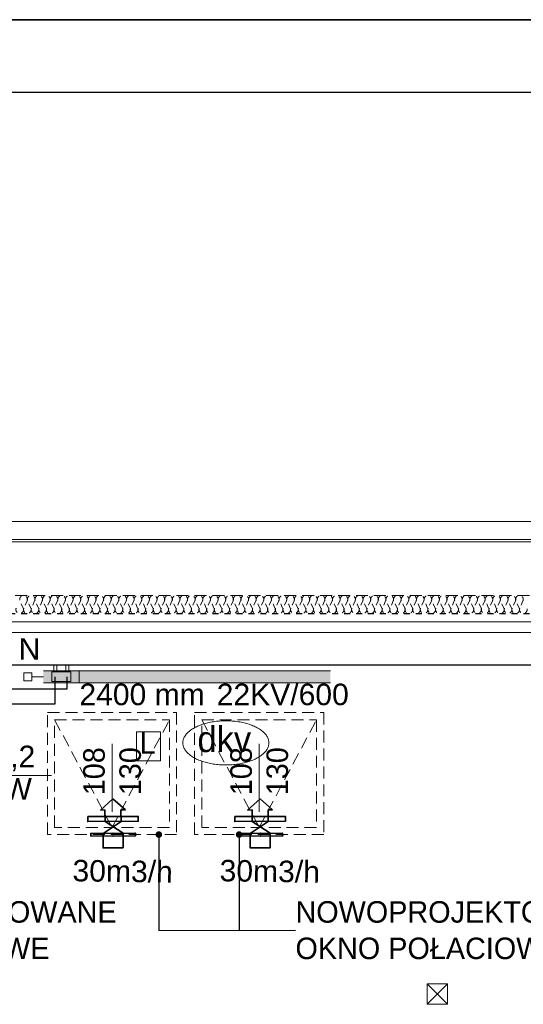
# Model space of a CAD drawing. Header units: millimetres. Extents: x -17429 to 155243, y -2908 to 188569.
# Tile 108 of 113: x 20522 to 24733, y 139826 to 148063. Entities that reach past the tile are written whole.
import ezdxf
from ezdxf.lldxf.tags import DXFTag

# ---------------------------------------------------------------- set-up
doc = ezdxf.new("R2010")
doc.units = ezdxf.units.MM
doc.header["$MEASUREMENT"] = 0
for name, pattern in [('Hidden Line', [100, 50, -50]), ('Hidden Line copy', [80, 40, -40]), ('Krawędzie ukryte', [150, 100, -50])]:
    doc.linetypes.add(name, pattern=pattern)
doc.layers.get('0').update_dxf_attribs({"lineweight": 5})
for name, color, linetype in [('#opisy', 7, 'Continuous'), ('#podkład', 252, 'Continuous'), ('_TABELA', 7, 'Continuous'), ('Arch ocieplenie', 252, 'Continuous'), ('IS_Armatura_podłączeniowa_grz._dolnozas.', 255, 'SOLID'), ('IS_Armatura_Therm', 7, 'SOLID'), ('IS_Grafika', 7, 'SOLID'), ('IS_Grzejniki_Plan_rzut', 7, 'SOLID'), ('IS_Opisy_działek_Therm', 7, 'SOLID'), ('IS_Powrót', 5, 'DASH'), ('IS_Text_Armatury_Therm', 7, 'Continuous'), ('IS_Text_Odbiornikow_Therm', 7, 'Continuous'), ('IS_Zasilanie', 1, 'SOLID')]:
    doc.layers.add(name, color=color, linetype=linetype)
doc.layers.add('arch izolacje_Nr_Pióra__3', color=7, linetype='Continuous', lineweight=13, true_color=0xff6600)
doc.layers.add('Arch ocieplenie_Nr_Pióra__22', color=7, linetype='Continuous', lineweight=9, true_color=0x7f7f7f)
for name, color, linetype, lineweight in [('Arch opisy_Nr_Pióra__21', 252, 'Continuous', 13), ('FLUID-EXR.309', 6, 'Continuous', 35), ('INWENT DACH_Nr_Pióra__21', 7, 'Continuous', 13), ('INWENT KONST. DREWNIANA_Nr_Pióra__21', 7, 'Continuous', 13), ('INWENT OPISY_Nr_Pióra__21', 252, 'Continuous', 13), ('INWENT. OKNA_Nr_Pióra__21', 7, 'Continuous', 13), ('INWENT.ŚCIANY_Nr_Pióra__1', 252, 'Continuous', 25)]:
    doc.layers.add(name, color=color, linetype=linetype, lineweight=lineweight)
doc.styles.add('ARIAL', font='arial.ttf', dxfattribs={"width": 0.75})
doc.styles.add('GENERATED_STYLE_2', font='txt')
doc.styles.add('GENERATED_STYLE_4', font='txt')
doc.styles.add('MtXpl_Arial', font='txt', dxfattribs={"height": 0.2})
doc.styles.get("Standard").update_dxf_attribs({"font": 'arial.ttf', "bigfont": 'BIGFONT.SHX'})
tags = doc.linetypes.add('DASH', pattern=[15, 10, -5]).pattern_tags.tags
tags[6:7] = [DXFTag(74, 4), DXFTag(75, 0), DXFTag(340, '0'), DXFTag(46, 0.0), DXFTag(50, 0.0), DXFTag(44, 0.0), DXFTag(45, 0.0)]
tags[4:5] = [DXFTag(74, 4), DXFTag(75, 0), DXFTag(340, '0'), DXFTag(46, 0.0), DXFTag(50, 0.0), DXFTag(44, 0.0), DXFTag(45, 0.0)]
tags = doc.linetypes.add('SOLID', pattern=[10, 10, 0]).pattern_tags.tags
tags[6:7] = [DXFTag(74, 4), DXFTag(75, 0), DXFTag(340, '0'), DXFTag(46, 0.0), DXFTag(50, 0.0), DXFTag(44, 0.0), DXFTag(45, 0.0)]
tags[4:5] = [DXFTag(74, 4), DXFTag(75, 0), DXFTag(340, '0'), DXFTag(46, 0.0), DXFTag(50, 0.0), DXFTag(44, 0.0), DXFTag(45, 0.0)]
doc.dimstyles.new('GENERATED_STYLE__6', dxfattribs={"dimtxt": 0.18, "dimasz": 109.44, "dimexe": 0.18, "dimexo": 0.0625, "dimgap": 0.09, "dimtad": 0, "dimtih": 1, "dimtoh": 1, "dimdec": 4, "dimzin": 0, "dimdsep": 46, "dimcen": 0.09, "dimadec": 0, "dimazin": 0, "dimtfac": 1, "dimtdec": 4, "dimtmove": 0, "dimatfit": 3, "dimldrblk": 'ARROWHEAD_11', "dimfxl": 1, "dimtolj": 1, "dimtzin": 0, "dimarcsym": 0})

# ---------------------------------------------------------------- blocks, each defined once
blk = doc.blocks.new('Izolacja cieplna 14_130', base_point=(32134.1, 143095.9))
at = {"layer": 'Arch ocieplenie_Nr_Pióra__22', "linetype": 'Hidden Line copy'}
for p, q in [((20551, 143140.5), (20524.5, 143201.2)), ((20582.9, 143201.2), (20556.4, 143140.5)), ((20614.8, 143140.5), (20588.3, 143201.2)), ((20646.7, 143201.2), (20620.2, 143140.5)), ((20678.6, 143140.5), (20652.1, 143201.2)), ((20710.5, 143201.2), (20684, 143140.5)), ((20742.4, 143140.5), (20715.9, 143201.2)), ((20774.3, 143201.2), (20747.8, 143140.5)), ((20806.2, 143140.5), (20779.7, 143201.2)), ((20838.1, 143201.2), (20811.6, 143140.5)), ((20870, 143140.5), (20843.5, 143201.2)), ((20901.9, 143201.2), (20875.4, 143140.5)), ((20933.8, 143140.5), (20907.3, 143201.2)), ((20965.7, 143201.2), (20939.2, 143140.5)), ((20997.6, 143140.5), (20971.1, 143201.2)), ((21029.6, 143201.2), (21003, 143140.5)), ((21061.5, 143140.5), (21034.9, 143201.2)), ((21093.4, 143201.2), (21066.8, 143140.5)), ((21125.3, 143140.5), (21098.7, 143201.2)), ((21157.2, 143201.2), (21130.6, 143140.5)), ((21189.1, 143140.5), (21162.5, 143201.2)), ((21221, 143201.2), (21194.4, 143140.5)), ((21252.9, 143140.5), (21226.3, 143201.2)), ((21284.8, 143201.2), (21258.2, 143140.5)), ((21316.7, 143140.5), (21290.1, 143201.2)), ((21348.6, 143201.2), (21322, 143140.5)), ((21380.5, 143140.5), (21353.9, 143201.2)), ((21412.4, 143201.2), (21385.8, 143140.5)), ((21444.3, 143140.5), (21417.7, 143201.2)), ((21476.2, 143201.2), (21449.6, 143140.5)), ((21508.1, 143140.5), (21481.5, 143201.2)), ((21540, 143201.2), (21513.4, 143140.5)), ((21571.9, 143140.5), (21545.3, 143201.2)), ((21603.8, 143201.2), (21577.2, 143140.5)), ((21635.7, 143140.5), (21609.1, 143201.2)), ((21667.6, 143201.2), (21641, 143140.5)), ((21699.5, 143140.5), (21672.9, 143201.2)), ((21731.4, 143201.2), (21704.8, 143140.5)), ((21763.3, 143140.5), (21736.8, 143201.2)), ((21795.2, 143201.2), (21768.7, 143140.5)), ((21827.1, 143140.5), (21800.6, 143201.2)), ((21859, 143201.2), (21832.5, 143140.5)), ((21890.9, 143140.5), (21864.4, 143201.2)), ((21922.8, 143201.2), (21896.3, 143140.5)), ((21954.7, 143140.5), (21928.2, 143201.2)), ((21986.6, 143201.2), (21960.1, 143140.5)), ((22018.5, 143140.5), (21992, 143201.2)), ((22050.4, 143201.2), (22023.9, 143140.5)), ((22082.3, 143140.5), (22055.8, 143201.2)), ((22114.2, 143201.2), (22087.7, 143140.5)), ((22146.1, 143140.5), (22119.6, 143201.2)), ((22178, 143201.2), (22151.5, 143140.5)), ((22209.9, 143140.5), (22183.4, 143201.2)), ((22241.8, 143201.2), (22215.3, 143140.5)), ((22273.7, 143140.5), (22247.2, 143201.2)), ((22305.6, 143201.2), (22279.1, 143140.5)), ((22337.5, 143140.5), (22311, 143201.2)), ((22369.4, 143201.2), (22342.9, 143140.5)), ((22401.3, 143140.5), (22374.8, 143201.2)), ((22433.2, 143201.2), (22406.7, 143140.5)), ((22465.1, 143140.5), (22438.6, 143201.2)), ((22497, 143201.2), (22470.5, 143140.5)), ((22528.9, 143140.5), (22502.4, 143201.2)), ((22560.8, 143201.2), (22534.3, 143140.5)), ((22592.7, 143140.5), (22566.2, 143201.2)), ((22624.6, 143201.2), (22598.1, 143140.5)), ((22656.5, 143140.5), (22630, 143201.2)), ((22688.4, 143201.2), (22661.9, 143140.5)), ((22720.3, 143140.5), (22693.8, 143201.2)), ((22752.2, 143201.2), (22725.7, 143140.5)), ((22784.2, 143140.5), (22757.6, 143201.2)), ((22816.1, 143201.2), (22789.5, 143140.5)), ((22848, 143140.5), (22821.4, 143201.2)), ((22879.9, 143201.2), (22853.3, 143140.5)), ((22911.8, 143140.5), (22885.2, 143201.2)), ((22943.7, 143201.2), (22917.1, 143140.5)), ((22975.6, 143140.5), (22949, 143201.2)), ((23007.5, 143201.2), (22980.9, 143140.5)), ((23039.4, 143140.5), (23012.8, 143201.2)), ((23071.3, 143201.2), (23044.7, 143140.5)), ((23103.2, 143140.5), (23076.6, 143201.2)), ((23135.1, 143201.2), (23108.5, 143140.5)), ((23167, 143140.5), (23140.4, 143201.2)), ((23198.9, 143201.2), (23172.3, 143140.5)), ((23230.8, 143140.5), (23204.2, 143201.2)), ((23262.7, 143201.2), (23236.1, 143140.5)), ((23294.6, 143140.5), (23268, 143201.2)), ((23326.5, 143201.2), (23299.9, 143140.5)), ((23358.4, 143140.5), (23331.8, 143201.2)), ((23390.3, 143201.2), (23363.7, 143140.5)), ((23422.2, 143140.5), (23395.6, 143201.2)), ((23454.1, 143201.2), (23427.5, 143140.5)), ((23486, 143140.5), (23459.5, 143201.2)), ((23517.9, 143201.2), (23491.4, 143140.5)), ((23549.8, 143140.5), (23523.3, 143201.2)), ((23581.7, 143201.2), (23555.2, 143140.5)), ((23613.6, 143140.5), (23587.1, 143201.2)), ((23645.5, 143201.2), (23619, 143140.5)), ((23677.4, 143140.5), (23650.9, 143201.2)), ((23709.3, 143201.2), (23682.8, 143140.5)), ((23741.2, 143140.5), (23714.7, 143201.2)), ((23773.1, 143201.2), (23746.6, 143140.5)), ((23805, 143140.5), (23778.5, 143201.2)), ((23836.9, 143201.2), (23810.4, 143140.5)), ((23868.8, 143140.5), (23842.3, 143201.2)), ((23900.7, 143201.2), (23874.2, 143140.5)), ((23932.6, 143140.5), (23906.1, 143201.2)), ((23964.5, 143201.2), (23938, 143140.5)), ((23996.4, 143140.5), (23969.9, 143201.2)), ((24028.3, 143201.2), (24001.8, 143140.5)), ((24060.2, 143140.5), (24033.7, 143201.2)), ((24092.1, 143201.2), (24065.6, 143140.5)), ((24124, 143140.5), (24097.5, 143201.2)), ((24155.9, 143201.2), (24129.4, 143140.5)), ((24187.8, 143140.5), (24161.3, 143201.2)), ((24219.7, 143201.2), (24193.2, 143140.5)), ((24251.6, 143140.5), (24225.1, 143201.2)), ((24283.5, 143201.2), (24257, 143140.5)), ((24315.4, 143140.5), (24288.9, 143201.2)), ((24347.3, 143201.2), (24320.8, 143140.5)), ((24379.2, 143140.5), (24352.7, 143201.2)), ((24411.1, 143201.2), (24384.6, 143140.5)), ((24443, 143140.5), (24416.5, 143201.2)), ((24474.9, 143201.2), (24448.4, 143140.5)), ((24506.9, 143140.5), (24480.3, 143201.2)), ((24538.8, 143201.2), (24512.2, 143140.5)), ((24570.7, 143140.5), (24544.1, 143201.2)), ((24602.6, 143201.2), (24576, 143140.5)), ((24634.5, 143140.5), (24607.9, 143201.2)), ((24666.4, 143201.2), (24639.8, 143140.5)), ((24698.3, 143140.5), (24671.7, 143201.2)), ((24730.2, 143201.2), (24703.6, 143140.5))]:
    blk.add_line(p, q, dxfattribs=at)
for centre, start, end in [((20553.7, 143213.9), 336.34881, 203.65129), ((20617.5, 143213.9), 336.34881, 203.65129), ((20681.3, 143213.9), 336.34881, 203.65129), ((20745.1, 143213.9), 336.34881, 203.65129), ((20808.9, 143213.9), 336.34881, 203.65129), ((20872.7, 143213.9), 336.34881, 203.65129), ((20936.5, 143213.9), 336.34881, 203.65129), ((21000.3, 143213.9), 336.34881, 203.65129), ((21064.1, 143213.9), 336.34881, 203.65129), ((21127.9, 143213.9), 336.34881, 203.65129), ((21191.7, 143213.9), 336.34881, 203.65129), ((21255.5, 143213.9), 336.34881, 203.65129), ((21319.3, 143213.9), 336.34881, 203.65129), ((21383.2, 143213.9), 336.34881, 203.65129), ((21447, 143213.9), 336.34881, 203.65129), ((21510.8, 143213.9), 336.34881, 203.65129), ((21574.6, 143213.9), 336.34881, 203.65129), ((21638.4, 143213.9), 336.34881, 203.65129), ((21702.2, 143213.9), 336.34881, 203.65129), ((21766, 143213.9), 336.34881, 203.65129), ((21829.8, 143213.9), 336.34881, 203.65129), ((21893.6, 143213.9), 336.34881, 203.65129), ((21957.4, 143213.9), 336.34881, 203.65129), ((22021.2, 143213.9), 336.34881, 203.65129), ((22085, 143213.9), 336.34881, 203.65129), ((22148.8, 143213.9), 336.34881, 203.65129), ((22212.6, 143213.9), 336.34881, 203.65129), ((22276.4, 143213.9), 336.34881, 203.65129), ((22340.2, 143213.9), 336.34881, 203.65129), ((22404, 143213.9), 336.34881, 203.65129), ((22467.8, 143213.9), 336.34881, 203.65129), ((22531.6, 143213.9), 336.34881, 203.65129), ((22595.4, 143213.9), 336.34881, 203.65129), ((22659.2, 143213.9), 336.34881, 203.65129), ((22723, 143213.9), 336.34881, 203.65129), ((22786.8, 143213.9), 336.34881, 203.65129), ((22850.6, 143213.9), 336.34881, 203.65129), ((22914.4, 143213.9), 336.34881, 203.65129), ((22978.2, 143213.9), 336.34881, 203.65129), ((23042, 143213.9), 336.34881, 203.65129), ((23105.9, 143213.9), 336.34881, 203.65129), ((23169.7, 143213.9), 336.34881, 203.65129), ((23233.5, 143213.9), 336.34881, 203.65129), ((23297.3, 143213.9), 336.34881, 203.65129), ((23361.1, 143213.9), 336.34881, 203.65129), ((23424.9, 143213.9), 336.34881, 203.65129), ((23488.7, 143213.9), 336.34881, 203.65129), ((23552.5, 143213.9), 336.34881, 203.65129), ((23616.3, 143213.9), 336.34881, 203.65129), ((23680.1, 143213.9), 336.34881, 203.65129), ((23743.9, 143213.9), 336.34881, 203.65129), ((23807.7, 143213.9), 336.34881, 203.65129), ((23871.5, 143213.9), 336.34881, 203.65129), ((23935.3, 143213.9), 336.34881, 203.65129), ((23999.1, 143213.9), 336.34881, 203.65129), ((24062.9, 143213.9), 336.34881, 203.65129), ((24126.7, 143213.9), 336.34881, 203.65129), ((24190.5, 143213.9), 336.34881, 203.65129), ((24254.3, 143213.9), 336.34881, 203.65129), ((24318.1, 143213.9), 336.34881, 203.65129), ((24381.9, 143213.9), 336.34881, 203.65129), ((24445.7, 143213.9), 336.34881, 203.65129), ((24509.5, 143213.9), 336.34881, 203.65129), ((24573.3, 143213.9), 336.34881, 203.65129), ((24637.1, 143213.9), 336.34881, 203.65129), ((24700.9, 143213.9), 336.34881, 203.65129), ((20521.8, 143127.7), 156.34879, 23.65124), ((20585.6, 143127.7), 156.34879, 23.65124), ((20649.4, 143127.7), 156.34879, 23.65124), ((20713.2, 143127.7), 156.34879, 23.65124), ((20777, 143127.7), 156.34879, 23.65124), ((20840.8, 143127.7), 156.34879, 23.65124), ((20904.6, 143127.7), 156.34879, 23.65124), ((20968.4, 143127.7), 156.34879, 23.65124), ((21032.2, 143127.7), 156.34879, 23.65124), ((21096, 143127.7), 156.34879, 23.65124), ((21159.8, 143127.7), 156.34879, 23.65124), ((21223.6, 143127.7), 156.34879, 23.65124), ((21287.4, 143127.7), 156.34879, 23.65124), ((21351.2, 143127.7), 156.34879, 23.65124), ((21415.1, 143127.7), 156.34879, 23.65124), ((21478.9, 143127.7), 156.34879, 23.65124), ((21542.7, 143127.7), 156.34879, 23.65124), ((21606.5, 143127.7), 156.34879, 23.65124), ((21670.3, 143127.7), 156.34879, 23.65124), ((21734.1, 143127.7), 156.34879, 23.65124), ((21797.9, 143127.7), 156.34879, 23.65124), ((21861.7, 143127.7), 156.34879, 23.65124), ((21925.5, 143127.7), 156.34879, 23.65124), ((21989.3, 143127.7), 156.34879, 23.65124), ((22053.1, 143127.7), 156.34879, 23.65124), ((22116.9, 143127.7), 156.34879, 23.65124), ((22180.7, 143127.7), 156.34879, 23.65124), ((22244.5, 143127.7), 156.34879, 23.65124), ((22308.3, 143127.7), 156.34879, 23.65124), ((22372.1, 143127.7), 156.34879, 23.65124), ((22435.9, 143127.7), 156.34879, 23.65124), ((22499.7, 143127.7), 156.34879, 23.65124), ((22563.5, 143127.7), 156.34879, 23.65124), ((22627.3, 143127.7), 156.34879, 23.65124), ((22691.1, 143127.7), 156.34879, 23.65124), ((22754.9, 143127.7), 156.34879, 23.65124), ((22818.7, 143127.7), 156.34879, 23.65124), ((22882.5, 143127.7), 156.34879, 23.65124), ((22946.3, 143127.7), 156.34879, 23.65124), ((23010.1, 143127.7), 156.34879, 23.65124), ((23073.9, 143127.7), 156.34879, 23.65124), ((23137.8, 143127.7), 156.34879, 23.65124), ((23201.6, 143127.7), 156.34879, 23.65124), ((23265.4, 143127.7), 156.34879, 23.65124), ((23329.2, 143127.7), 156.34879, 23.65124), ((23393, 143127.7), 156.34879, 23.65124), ((23456.8, 143127.7), 156.34879, 23.65124), ((23520.6, 143127.7), 156.34879, 23.65124), ((23584.4, 143127.7), 156.34879, 23.65124), ((23648.2, 143127.7), 156.34879, 23.65124), ((23712, 143127.7), 156.34879, 23.65124), ((23775.8, 143127.7), 156.34879, 23.65124), ((23839.6, 143127.7), 156.34879, 23.65124), ((23903.4, 143127.7), 156.34879, 23.65124), ((23967.2, 143127.7), 156.34879, 23.65124), ((24031, 143127.7), 156.34879, 23.65124), ((24094.8, 143127.7), 156.34879, 23.65124), ((24158.6, 143127.7), 156.34879, 23.65124), ((24222.4, 143127.7), 156.34879, 23.65124), ((24286.2, 143127.7), 156.34879, 23.65124), ((24350, 143127.7), 156.34879, 23.65124), ((24413.8, 143127.7), 156.34879, 23.65124), ((24477.6, 143127.7), 156.34879, 23.65124), ((24541.4, 143127.7), 156.34879, 23.65124), ((24605.2, 143127.7), 156.34879, 23.65124), ((24669, 143127.7), 156.34879, 23.65124), ((24732.8, 143127.7), 156.34879, 23.65124)]:
    blk.add_arc(centre, 31.9, start, end, dxfattribs=at)
blk = doc.blocks.new('ARROWHEAD_11')
at = {"color": 0, "linetype": 'Continuous', "lineweight": 0}
blk.add_line((0, 0), (-1, 0), dxfattribs=at)
at = {"color": 0, "linetype": 'Continuous', "lineweight": 0, "const_width": 0.25, "flags": 128}
blk.add_lwpolyline([(-0.125, 0, 1), (0.125, 0, 1)], format="xyb", close=True, dxfattribs=at)
blk = doc.blocks.new('gfgf')
at = {"layer": '_TABELA', "color": 7}
for p, q in [((41197.7, 148063.5), (-15802.3, 148063.5)), ((40597.7, 147453.5), (-13302.3, 147453.5))]:
    blk.add_line(p, q, dxfattribs=at)
blk = doc.blocks.new('hg')
at = {"layer": 'FLUID-EXR.309', "color": 7}
for p, q in [((17736.9, 124343.3), (17844.7, 124488.1)), ((17745.9, 124510.2), (17837.5, 124354.6)), ((17844.7, 124488.1), (17940.6, 124483)), ((17942.6, 124520), (17940.6, 124483)), ((18029.8, 124411.2), (17942.6, 124520)), ((17931.4, 124312.3), (18029.8, 124411.2)), ((17837.5, 124354.6), (17933.4, 124349.4)), ((17933.4, 124349.4), (17931.4, 124312.3))]:
    blk.add_line(p, q, dxfattribs=at)
for points in [[(17730.2, 124614.3), (17710.1, 124241.5), (17731.4, 124240.4), (17751.5, 124613.1)], [(17893.7, 124630.3), (17870.9, 124207.9), (17829.7, 124210.2), (17852.4, 124632.6)], [(17745.9, 124510.2), (17625.4, 124516.7), (17616.4, 124349.8), (17736.9, 124343.3)]]:
    blk.add_lwpolyline(points, close=True, dxfattribs=at)
for p in [(17720.1, 124427.9), (17741.4, 124426.7), (17710.1, 124241.5), (17731.4, 124240.4)]:
    blk.add_point(p, dxfattribs=at)
blk = doc.blocks.new('piwnica')
at = {"layer": 'arch izolacje_Nr_Pióra__3', "color": 252, "linetype": 'Krawędzie ukryte'}
blk.add_line((11334.1, 143245.9), (32134.1, 143245.9), dxfattribs=at)
at = {"layer": 'INWENT DACH_Nr_Pióra__21', "color": 252, "linetype": 'Continuous'}
for p, q in [((11334.1, 143865.9), (32584.1, 143865.9)), ((11334.1, 143715.9), (32584.1, 143715.9)), ((11334.1, 143695.9), (32584.1, 143695.9)), ((11334.1, 143025.9), (32584.1, 143025.9)), ((11334.1, 142935.9), (32584.1, 142935.9))]:
    blk.add_line(p, q, dxfattribs=at)
at = {"layer": 'INWENT KONST. DREWNIANA_Nr_Pióra__21', "color": 252, "linetype": 'Continuous'}
for p, q in [((24099.1, 139995.9), (23929.1, 139995.9)), ((23929.1, 139995.9), (23929.1, 139825.9)), ((23929.1, 139995.9), (24099.1, 139825.9)), ((23929.1, 139825.9), (24099.1, 139995.9)), ((24099.1, 139825.9), (24099.1, 139995.9)), ((23929.1, 139825.9), (24099.1, 139825.9))]:
    blk.add_line(p, q, dxfattribs=at)
at = {"layer": 'INWENT OPISY_Nr_Pióra__21', "color": 252, "linetype": 'Continuous'}
for p, q in [((21294.1, 141435.9), (21294.1, 142005.9)), ((22524.1, 141435.9), (22524.1, 142005.9))]:
    blk.add_line(p, q, dxfattribs=at)
at = {"layer": 'INWENT. OKNA_Nr_Pióra__21', "color": 252, "linetype": 'Krawędzie ukryte'}
for p, q in [((20754.1, 141245.9), (20754.1, 142265.9)), ((20754.1, 142265.9), (21834.1, 142265.9)), ((21834.1, 142265.9), (21834.1, 141245.9)), ((21984.1, 141245.9), (21984.1, 142265.9)), ((21984.1, 142265.9), (23064.1, 142265.9)), ((23064.1, 142265.9), (23064.1, 141245.9)), ((20814.1, 142205.9), (21294.1, 141305.9)), ((20814.1, 141305.9), (20814.1, 142205.9)), ((20814.1, 142205.9), (21774.1, 142205.9)), ((21294.1, 141305.9), (21774.1, 142205.9)), ((21774.1, 142205.9), (21774.1, 141305.9)), ((22044.1, 142205.9), (22524.1, 141305.9)), ((22044.1, 141305.9), (22044.1, 142205.9)), ((22044.1, 142205.9), (23004.1, 142205.9)), ((22524.1, 141305.9), (23004.1, 142205.9)), ((23004.1, 142205.9), (23004.1, 141305.9)), ((21774.1, 141305.9), (20814.1, 141305.9)), ((23004.1, 141305.9), (22044.1, 141305.9)), ((21834.1, 141245.9), (20754.1, 141245.9)), ((23064.1, 141245.9), (21984.1, 141245.9))]:
    blk.add_line(p, q, dxfattribs=at)
at = {"layer": 'INWENT.ŚCIANY_Nr_Pióra__1', "color": 252, "linetype": 'Hidden Line'}
blk.add_line((11334.1, 143095.9), (31984.1, 143095.9), dxfattribs=at)
at = {"layer": 'INWENT.ŚCIANY_Nr_Pióra__1', "color": 252, "linetype": 'Continuous'}
blk.add_line((11334.1, 142665.9), (31664.1, 142665.9), dxfattribs=at)
at = {"layer": 'Arch ocieplenie', "color": 252, "linetype": 'Hidden Line copy', "lineweight": 9}
blk.add_blockref('Izolacja cieplna 14_130', (32134.1, 143095.9), dxfattribs=at)
at = {"layer": 'Arch opisy_Nr_Pióra__21', "color": 252, "linetype": 'Continuous', "char_height": 180, "width": 2514.08, "attachment_point": 4, "line_spacing_factor": 1.015474, "style": 'GENERATED_STYLE_4'}
for insert in [(18537.8, 140445.1), (18537.8, 140445.1), (22827.8, 140445.1), (22827.8, 140445.1)]:
    blk.add_mtext('{NOWOPROJEKTOWANE \\POKNO POŁACIOWE}', dxfattribs=dict(at, insert=insert))
at = {"layer": 'INWENT OPISY_Nr_Pióra__21', "color": 252, "linetype": 'Continuous', "char_height": 180, "width": 1346.334, "attachment_point": 2, "rotation": 90, "line_spacing_factor": 1.008452, "style": 'GENERATED_STYLE_2'}
for insert in [(21052.9, 141775.9), (22282.9, 141775.9)]:
    blk.add_mtext('{108\\P130}', dxfattribs=dict(at, insert=insert))
at = {"layer": 'Arch opisy_Nr_Pióra__21', "color": 252, "linetype": 'Continuous', "annotation_type": 0, "has_hookline": 1, "hookline_direction": 0, "text_width": 2837.1}
for points in [[(17395.3, 141245.9), (17395.3, 140444.2), (18537.7, 140445.1)], [(18066.4, 141245.9), (18066.4, 140444.2), (18537.7, 140445.1)], [(21685.3, 141245.9), (21685.3, 140444.2), (22827.7, 140445.1)], [(22356.4, 141245.9), (22356.4, 140444.2), (22827.7, 140445.1)]]:
    blk.add_leader(points, dimstyle='GENERATED_STYLE__6', dxfattribs=at)

msp = doc.modelspace()

# ---------------------------------------------------------------- linework, layer by layer
at = {"layer": '_TABELA', "color": 7}
msp.add_line((-15802.3, 148063.5), (26197.7, 148063.5), dxfattribs=at)
at = {"layer": 'IS_Armatura_podłączeniowa_grz._dolnozas.', "color": 7, "lineweight": 0, "ltscale": 10}
for p, q in [((20949.7, 142607.6), (20789.7, 142607.6)), ((20789.7, 142607.6), (20789.7, 142527.6)), ((20949.7, 142527.6), (20949.7, 142607.6)), ((20789.7, 142527.6), (20949.7, 142527.6))]:
    msp.add_line(p, q, dxfattribs=at)
at = {"layer": 'IS_Armatura_Therm', "color": 7, "lineweight": 0, "ltscale": 10}
for p, q in [((20622, 142598.4), (20557, 142598.4)), ((20557, 142598.4), (20557, 142533.4)), ((20622, 142533.4), (20622, 142598.4)), ((20557, 142533.4), (20622, 142533.4)), ((20719.5, 142565.9), (20622, 142565.9))]:
    msp.add_line(p, q, dxfattribs=at)
at = {"layer": 'IS_Grafika', "color": 7, "lineweight": 5, "ltscale": 10}
for p, q in [((21699, 142106.6), (21498.8, 142106.6)), ((21498.8, 142106.6), (21498.8, 141862.3)), ((21699, 141862.3), (21699, 142106.6)), ((21498.8, 141862.3), (21699, 141862.3))]:
    msp.add_line(p, q, dxfattribs=at)
for points, knots in [([(22245.8, 142198), (22228.1, 142198), (22193.3, 142196.8), (22142.6, 142191), (22094.9, 142181.7), (22050.6, 142169.2), (22010.5, 142153.8), (21974.8, 142135.7), (21944.3, 142115.2), (21919.4, 142092.5), (21900.7, 142067.8), (21888.8, 142041.2), (21886, 142022.4), (21886, 142013.2)], [0, 0, 0, 0, 53.206774, 104.286131, 152.960622, 198.951577, 242.000697, 281.900205, 318.538128, 351.968842, 382.520946, 410.942343, 438.528187, 438.528187, 438.528187, 438.528187]), ([(22605.6, 142013.2), (22605.6, 142022.4), (22602.9, 142041.2), (22591, 142067.8), (22572.3, 142092.5), (22547.4, 142115.2), (22516.8, 142135.7), (22481.2, 142153.8), (22441, 142169.2), (22396.8, 142181.7), (22349.1, 142191), (22298.4, 142196.8), (22263.6, 142198), (22245.8, 142198)], [0, 0, 0, 0, 27.585844, 56.00724, 86.559344, 119.990058, 156.627982, 196.52749, 239.576609, 285.567565, 334.242055, 385.321413, 438.528187, 438.528187, 438.528187, 438.528187]), ([(21886, 142013.2), (21886, 142004.1), (21888.8, 141985.3), (21900.7, 141958.7), (21919.4, 141934), (21944.3, 141911.3), (21974.8, 141890.8), (22010.5, 141872.7), (22050.6, 141857.3), (22094.9, 141844.8), (22142.6, 141835.5), (22193.3, 141829.7), (22228.1, 141828.4), (22245.8, 141828.4)], [0, 0, 0, 0, 27.585844, 56.00724, 86.559344, 119.990058, 156.627982, 196.52749, 239.576609, 285.567565, 334.242055, 385.321413, 438.528187, 438.528187, 438.528187, 438.528187]), ([(22245.8, 141828.4), (22263.6, 141828.4), (22298.4, 141829.7), (22349.1, 141835.5), (22396.8, 141844.8), (22441, 141857.3), (22481.2, 141872.7), (22516.8, 141890.8), (22547.4, 141911.3), (22572.3, 141934), (22591, 141958.7), (22602.9, 141985.3), (22605.6, 142004.1), (22605.6, 142013.2)], [0, 0, 0, 0, 53.206774, 104.286131, 152.960622, 198.951577, 242.000697, 281.900205, 318.538128, 351.968842, 382.520946, 410.942343, 438.528187, 438.528187, 438.528187, 438.528187])]:
    msp.add_open_spline(points, degree=3, knots=knots, dxfattribs=at)
at = {"layer": 'IS_Grzejniki_Plan_rzut', "color": 252, "lineweight": 0, "ltscale": 10}
for p, q in [((23119.5, 142615.9), (20719.5, 142615.9)), ((20807, 142615.9), (20807, 142665.9)), ((20832, 142665.9), (20832, 142615.9)), ((20932.3, 142665.9), (20907.3, 142665.9)), ((20907.3, 142665.9), (20907.3, 142615.9)), ((20932.3, 142615.9), (20932.3, 142665.9)), ((21019.8, 142515.9), (21019.8, 142615.9)), ((20719.5, 142515.9), (23119.5, 142515.9))]:
    msp.add_line(p, q, dxfattribs=at)
at = {"layer": 'IS_Grzejniki_Plan_rzut', "color": 252, "linetype": 'Continuous', "lineweight": 0, "ltscale": 10, "extrusion": (0, 0, -1)}
for points in [[(-23119.5, 142515.9), (-20719.5, 142615.9), (-20719.5, 142515.9)], [(-20719.5, 142615.9), (-23119.5, 142515.9), (-23119.5, 142615.9)]]:
    msp.add_solid(points, dxfattribs=at)
at = {"layer": 'IS_Opisy_działek_Therm', "color": 7, "lineweight": 5, "ltscale": 10}
msp.add_line((19757.4, 141740.2), (20787.4, 141740.2), dxfattribs=at)
at = {"layer": 'IS_Powrót', "color": 5, "lineweight": 30, "ltscale": 20}
for p, q in [((20819.5, 142338.8), (20819.5, 142565.9)), ((17614.9, 142338.8), (20819.5, 142338.8))]:
    msp.add_line(p, q, dxfattribs=at)
at = {"layer": 'IS_Zasilanie', "color": 1, "lineweight": 30, "ltscale": 10}
for p, q in [((20919.5, 142465.3), (20919.5, 142565.9)), ((18255.1, 142465.3), (20919.5, 142465.3))]:
    msp.add_line(p, q, dxfattribs=at)

# ---------------------------------------------------------------- block references
at = {"layer": '#podkład'}
msp.add_blockref('piwnica', (0, 0), dxfattribs=at)
msp.add_blockref('gfgf', (0, 0))
at = {"color": 2, "rotation": 93.3538706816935}
for p in [(146554.2, 130824.3), (147784.2, 130824.3)]:
    msp.add_blockref('hg', p, dxfattribs=at)

# ---------------------------------------------------------------- texts
at = {"layer": '#opisy', "color": 7, "lineweight": 0, "style": 'ARIAL'}
for p in [(20962.4, 140855.1, 139.7), (22192.4, 140855.1, 139.7)]:
    msp.add_text('30m3/h', height=180, rotation=359.21724, dxfattribs=at).set_placement(p)
at = {"layer": 'IS_Grafika', "color": 7, "lineweight": 5, "ltscale": 10, "style": 'MtXpl_Arial'}
for s, height, p in [('L', 180, (21524.4, 141922.9)), ('dkv', 216, (22007.9, 141936.2))]:
    msp.add_text(s, height=height, dxfattribs=at).set_placement(p)
at = {"layer": 'IS_Opisy_działek_Therm', "color": 7, "lineweight": 5, "ltscale": 10, "char_height": 180}
for s, insert, attachment_point in [('\\fArial|b0|i0;16 x 2,2', (19757.4, 141776.2), 7), ('\\fArial|b0|i0;2303 W', (19757.4, 141718.6), 1)]:
    msp.add_mtext(s, dxfattribs=dict(at, insert=insert, attachment_point=attachment_point))
at = {"layer": 'IS_Text_Armatury_Therm', "color": 7, "linetype": 'SOLID', "ltscale": 10, "insert": (20512.5, 142708.9), "char_height": 180, "attachment_point": 7}
msp.add_mtext('\\fArial|b0|i0;N  ', dxfattribs=at)
at = {"layer": 'IS_Text_Odbiornikow_Therm', "color": 7, "linetype": 'SOLID', "ltscale": 10, "char_height": 180}
for s, insert, attachment_point in [('\\fArial|b0|i0;2400 mm', (22069.2, 142508.4), 3), ('\\fArial|b0|i0;22KV/600', (22169.2, 142508.4), 1)]:
    msp.add_mtext(s, dxfattribs=dict(at, insert=insert, attachment_point=attachment_point))

doc.saveas('drawing.dxf')
